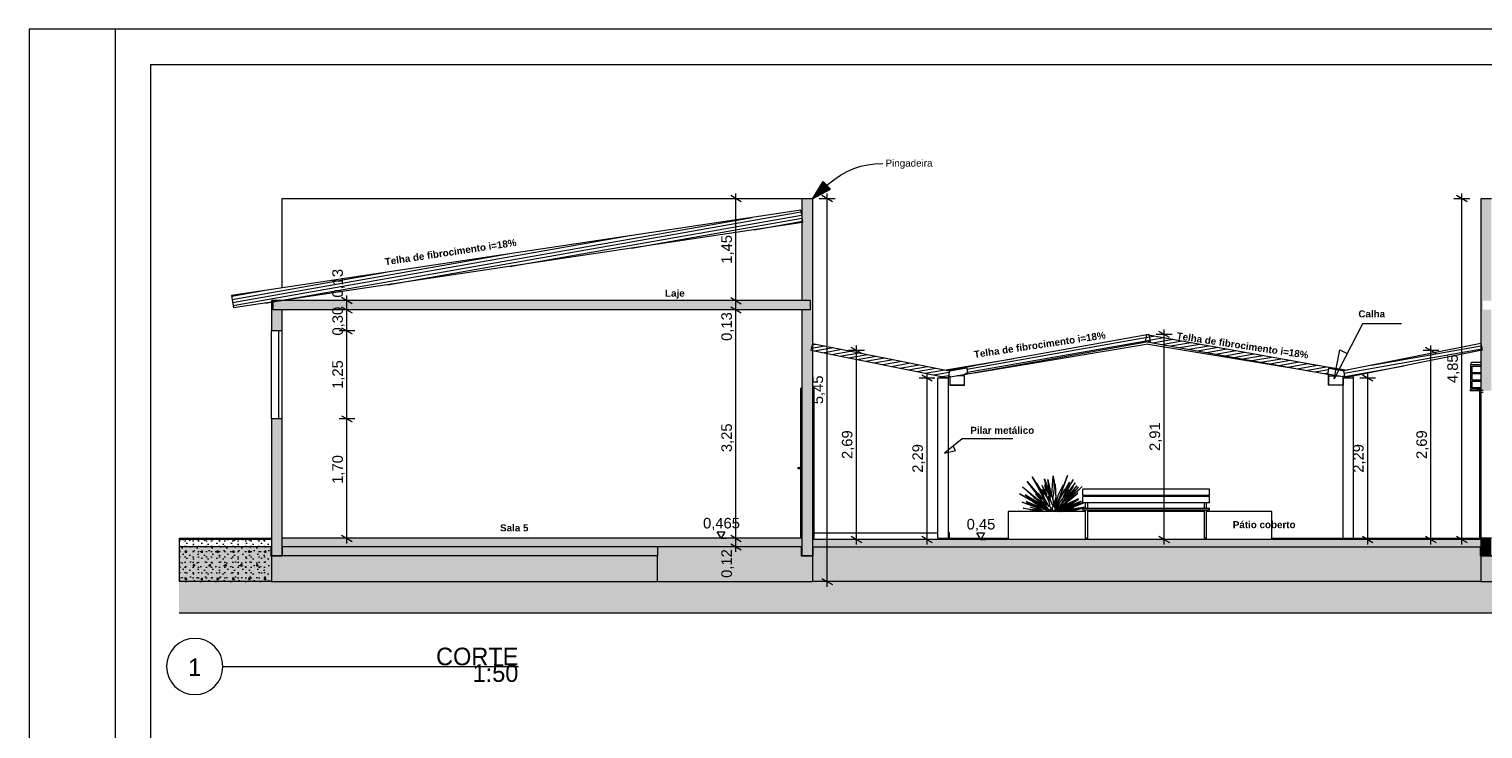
# Model space of a CAD drawing. Header units: millimetres. Extents: x 0 to 1357, y -1 to 841.
# Tile 18 of 43: x 0 to 413, y 642 to 841. Entities that reach past the tile are written whole.
import ezdxf
from ezdxf.enums import TextEntityAlignment as Align
from ezdxf.xclip import XClip

# ---------------------------------------------------------------- set-up
doc = ezdxf.new("R2010")
doc.units = ezdxf.units.MM
doc.header["$MEASUREMENT"] = 0
doc.header["$XCLIPFRAME"] = 0
doc.linetypes.add('Wipeout_Contour', pattern=[1000, 0, -1000])
for name, color, linetype in [('Anotação - Geral.2D', 7, 'Continuous'), ('Cobertura.ARQ', 7, 'Continuous'), ('Cotas - Geral.2D', 7, 'Continuous'), ('Desenho 2D - Geral', 7, 'Continuous'), ('Desenho 2D - Geral.2D', 7, 'Continuous'), ('Interior - Mobiliário .ARQ', 7, 'Continuous'), ('Laje.ARQ', 7, 'Continuous'), ('Parede.ARQ', 7, 'Continuous'), ('Pilar.ARQ', 7, 'Continuous'), ('Vigas.ARQ', 7, 'Continuous')]:
    doc.layers.add(name, color=color, linetype=linetype)
doc.styles.add('GENERATED_STYLE_1', font='txt')
doc.styles.add('GENERATED_STYLE_2', font='txt')
doc.styles.add('GENERATED_STYLE_3', font='txt')
pattern_1 = [(0, (-628.354, 696.1555), (0, 7.79423), [0.4875, -4.0125]), (0, (-626.104, 700.0526), (0, 7.79423), [0.4875, -4.0125]), (60, (-628.354, 696.1555), (-6.75, 3.897114), [0.4875, -4.0125]), (60, (-623.854, 696.1555), (-6.75, 3.897114), [0.4875, -4.0125]), (120, (-627.866, 696.1555), (6.75, 3.897114), [0.4875, -4.0125]), (120, (-623.366, 696.1555), (6.75, 3.897114), [0.4875, -4.0125]), (0, (-628.3538, 696.9055), (0, 1.5), [0, -1.5, 0, -2.25]), (45, (-627.6038, 696.9055), (-1.0606602, 1.0606602), [0, -1.125, 0, -1.875])]
pattern_2 = [(10, (-628.3538, 696.1555), (-0.15628336, 0.88632695), [])]

# ---------------------------------------------------------------- blocks, each defined once
blk = doc.blocks.new('Desenho_7_7', base_point=(-628.35, 696.16))
at = {"layer": 'Anotação - Geral.2D', "linetype": 'Continuous', "lineweight": 0}
blk.add_hatch(color=7, dxfattribs=at).paths.add_polyline_path([(222.68, 792.76), (227.8, 795.46), (225.76, 797.66)])
at = {"layer": 'Parede.ARQ', "linetype": 'Continuous', "lineweight": 0}
for points in [[(222.68, 792.76), (219.68, 792.76), (219.68, 763.76), (222.08, 763.76), (222.08, 761.16), (219.68, 761.16), (219.68, 691.16), (222.68, 691.16)], [(412.7, 792.76), (412.7, 738.16), (415.7, 738.16), (415.7, 761.16), (413.32, 761.16), (413.32, 763.76), (415.7, 763.76), (415.7, 792.76)], [(68.88, 763.76), (68.88, 755.16), (71.88, 755.16), (71.88, 761.16), (69.28, 761.16), (69.28, 763.76)], [(68.88, 691.16), (71.88, 691.16), (71.88, 730.16), (68.88, 730.16)]]:
    blk.add_hatch(color=36, dxfattribs=at).paths.add_polyline_path(points)
at = {"layer": 'Anotação - Geral.2D', "color": 7, "linetype": 'Continuous', "lineweight": 0}
for p, q in [((222.68, 792.76), (225.76, 797.66)), ((222.68, 792.76), (227.8, 795.46)), ((225.76, 797.66), (227.8, 795.46))]:
    blk.add_line(p, q, dxfattribs=at)
at = {"layer": 'Anotação - Geral.2D', "color": 8, "linetype": 'Continuous', "lineweight": 0, "flags": 128}
blk.add_lwpolyline([(226.78, 796.56), (228.77, 798.14), (230.7, 799.46), (232.6, 800.53), (234.49, 801.37), (236.42, 802), (238.4, 802.43), (240.48, 802.68), (242.68, 802.76)], dxfattribs=at)
at = {"layer": 'Cotas - Geral.2D', "color": 7, "linetype": 'Continuous', "lineweight": 0}
for p, q in [((202.46, 791.89), (199.46, 793.62)), ((200.96, 792.76), (200.96, 794.22)), ((228.37, 791.89), (225.37, 793.62)), ((226.87, 792.76), (226.87, 794.22)), ((408.83, 791.89), (405.83, 793.62)), ((407.33, 792.76), (407.33, 794.22)), ((203.21, 792.76), (198.71, 792.76)), ((229.12, 792.76), (224.62, 792.76)), ((409.58, 792.76), (405.08, 792.76)), ((92.61, 755.16), (88.11, 755.16)), ((88.86, 756.02), (91.86, 754.29)), ((90.36, 730.16), (90.36, 755.16)), ((92.61, 730.16), (88.11, 730.16)), ((88.86, 731.02), (91.86, 729.29))]:
    blk.add_line(p, q, dxfattribs=at)
at = {"layer": 'Desenho 2D - Geral', "color": 9, "linetype": 'Continuous', "lineweight": 0}
for p, q in [((42.65, 674.95), (68.63, 674.95)), ((68.63, 674.95), (598.48, 674.95))]:
    blk.add_line(p, q, dxfattribs=at)
at = {"layer": 'Desenho 2D - Geral.2D', "color": 7, "linetype": 'Continuous', "lineweight": 0}
for p, q in [((390.12, 757.19), (379.05, 757.19)), ((265.28, 724.44), (260.23, 720.37)), ((279.63, 724.44), (265.28, 724.44)), ((260.23, 720.37), (263.33, 721.16)), ((263.33, 721.16), (262.75, 722.41))]:
    blk.add_line(p, q, dxfattribs=at)
at = {"layer": 'Interior - Mobiliário .ARQ', "color": 8, "linetype": 'Continuous', "lineweight": 0}
for p, q in [((261.8, 739.72), (265.96, 739.72)), ((373.58, 739.72), (369.42, 739.72)), ((410.18, 738.56), (409.63, 738.18)), ((409.63, 738.18), (409.63, 738.16)), ((409.63, 738.16), (412.32, 738.16)), ((409.89, 738.76), (409.88, 738.84)), ((409.96, 738.64), (409.89, 738.76)), ((410.09, 738.57), (409.96, 738.64)), ((410.16, 738.56), (410.09, 738.57)), ((410.17, 738.56), (410.16, 738.56)), ((410.17, 738.56), (410.17, 738.56)), ((410.21, 738.56), (410.17, 738.56)), ((412.32, 738.56), (410.21, 738.56)), ((412.7, 738.96), (410.28, 738.96)), ((411.93, 738.18), (411.38, 738.56)), ((412.32, 738.22), (411.83, 738.56)), ((412.32, 738.18), (411.93, 738.18)), ((286.69, 708.5), (283.73, 712.28)), ((283.73, 712.28), (287.76, 707.64)), ((288.33, 707.94), (285.21, 713.67)), ((285.21, 713.67), (288.28, 708.62)), ((288.1, 709.19), (286.52, 711.88)), ((286.52, 711.88), (287.52, 709.87)), ((289.34, 708.32), (287.97, 711.17)), ((287.97, 711.17), (288.85, 708.56)), ((289.3, 710.02), (288.71, 713.1)), ((288.71, 713.1), (290.33, 708.05)), ((289.47, 707.67), (288.74, 711.37)), ((288.74, 711.37), (290.31, 707.61)), ((290.19, 708.47), (289.65, 712.93)), ((289.65, 712.93), (290.49, 708.92)), ((290.73, 708.56), (291.13, 713.93)), ((291.08, 707.24), (291.67, 711.66)), ((291.13, 713.93), (291.49, 710.32)), ((291.35, 712.27), (291.32, 712.02)), ((291.52, 710.53), (291.35, 712.27)), ((291.44, 712.79), (291.36, 712.19)), ((291.58, 711), (291.44, 712.79)), ((291.67, 711.66), (291.85, 707.51)), ((293.99, 711.41), (292.49, 708.36)), ((292.93, 707.15), (295.76, 712.1)), ((295.2, 714.06), (293.29, 708.81)), ((293.31, 708.76), (295.2, 714.06)), ((293.65, 707.12), (296.82, 712.88)), ((295.76, 712.1), (293.65, 707.21)), ((293.75, 710.08), (293.99, 711.41)), ((296.8, 710.91), (293.98, 706.64)), ((296.82, 712.88), (294.16, 708.4)), ((297.87, 711.04), (294.96, 707.68)), ((295.07, 708.65), (296.8, 710.91)), ((295.1, 707.62), (297.87, 711.04)), ((297.4, 711.94), (295.72, 709.8)), ((296.61, 710.66), (297.4, 711.94)), ((286.56, 705.85), (281.52, 708.84)), ((281.52, 708.84), (286.7, 705.86)), ((286.68, 706.87), (282.38, 710.83)), ((282.38, 710.83), (287.05, 707.04)), ((286.17, 706.61), (283.22, 708.49)), ((283.22, 708.49), (286.04, 706.53)), ((285.39, 706.62), (283.67, 707.71)), ((283.67, 707.71), (287.47, 705.56)), ((287.7, 705.37), (285.34, 707.3)), ((285.34, 707.3), (288.31, 705.5)), ((287.7, 707.07), (286.09, 708.74)), ((286.09, 708.74), (287.56, 707.08)), ((288.58, 705.81), (286.11, 709.33)), ((286.11, 709.33), (289.46, 705.89)), ((286.45, 708.8), (286.12, 709.14)), ((286.12, 709.14), (287.29, 707.5)), ((288.28, 705.57), (286.68, 706.87)), ((287.9, 707.49), (286.8, 708.98)), ((286.8, 708.98), (288.26, 707.15)), ((288.63, 705.19), (286.92, 707.07)), ((286.92, 707.07), (289.26, 705.3)), ((287.05, 707.04), (287.5, 706.63)), ((287.93, 708.67), (287.51, 709.24)), ((287.51, 709.24), (288.85, 706.52)), ((287.56, 707.08), (288.07, 706.54)), ((287.65, 706.99), (288.06, 706.41)), ((288.64, 707.49), (287.84, 710.02)), ((287.84, 710.02), (289.47, 707.67)), ((288.26, 707.15), (288.35, 707.04)), ((289.99, 705.24), (288.33, 707.94)), ((290.03, 705.2), (288.64, 707.49)), ((289.32, 708.44), (288.73, 710.13)), ((288.73, 710.13), (289.26, 708.73)), ((289.47, 707.67), (290.09, 706.11)), ((290.27, 704.97), (289.78, 708.12)), ((289.78, 708.12), (291.11, 705.2)), ((290.28, 707.02), (290.38, 709.21)), ((290.38, 709.21), (291.18, 706.94)), ((290.78, 708.08), (290.73, 708.56)), ((291.18, 706.94), (291.21, 705.54)), ((291.57, 706.52), (291.9, 707.68)), ((291.63, 704.03), (292.93, 707.15)), ((291.8, 708.77), (291.84, 708.98)), ((291.84, 708.98), (291.87, 707.56)), ((291.9, 707.68), (291.95, 704.91)), ((292.17, 707), (291.92, 706.49)), ((292.49, 708.36), (291.93, 705.98)), ((293.29, 708.81), (291.95, 705.06)), ((291.95, 705.03), (293.31, 708.76)), ((294.96, 707.68), (292.26, 704.37)), ((295.9, 707.61), (292.31, 704.16)), ((292.38, 704.21), (295.71, 707.33)), ((293.05, 707.35), (294.43, 710.18)), ((293.25, 706.59), (295.73, 709.82)), ((293.25, 707.76), (293.39, 708.1)), ((293.65, 707.21), (293.37, 706.74)), ((293.39, 708.1), (293.72, 709.92)), ((293.62, 707.07), (293.65, 707.12)), ((293.78, 706.23), (296.84, 709.15)), ((294.43, 710.18), (293.85, 708.77)), ((293.85, 704.42), (298.35, 707.27)), ((295.73, 709.82), (293.98, 706.73)), ((294.16, 706.92), (294.88, 707.85)), ((294.27, 707.94), (294.17, 707.78)), ((295.51, 709.52), (294.27, 707.94)), ((298.35, 707.27), (294.42, 705.18)), ((294.44, 706.86), (295.1, 707.62)), ((296.84, 709.15), (294.57, 706.34)), ((294.69, 706.48), (295.1, 706.88)), ((294.76, 706.12), (298.17, 709.04)), ((298.17, 709.04), (294.84, 706.23)), ((298.33, 710.71), (294.85, 707.34)), ((294.88, 707.85), (296.26, 710.09)), ((295.1, 706.88), (298.33, 710.71)), ((296.54, 707.9), (295.33, 706.97)), ((295.46, 706.75), (296.54, 707.9)), ((295.71, 707.33), (299.37, 710.85)), ((299.37, 710.85), (295.9, 707.61)), ((298.26, 707.41), (295.91, 706.22)), ((297.35, 706.74), (298.26, 707.41)), ((299.55, 708.35), (299.55, 710.16)), ((335.55, 710.16), (299.55, 710.16)), ((299.55, 708.29), (299.55, 708.35)), ((335.55, 708.35), (299.55, 708.35)), ((300.35, 708.29), (299.55, 708.29)), ((299.55, 706.28), (299.55, 708.09)), ((335.55, 708.09), (299.55, 708.09)), ((300.35, 708.09), (300.35, 708.29)), ((300.95, 708.29), (300.35, 708.29)), ((300.95, 708.09), (300.95, 708.29)), ((334.15, 708.29), (300.95, 708.29)), ((334.15, 708.09), (334.15, 708.29)), ((334.75, 708.29), (334.15, 708.29)), ((334.75, 708.09), (334.75, 708.29)), ((335.55, 708.29), (334.75, 708.29)), ((335.55, 708.35), (335.55, 710.16)), ((335.55, 708.29), (335.55, 708.35)), ((335.55, 706.28), (335.55, 708.09)), ((286.62, 704.83), (282.33, 706.45)), ((282.33, 706.45), (287.16, 704.71)), ((286.84, 703.76), (282.64, 704.69)), ((282.64, 704.69), (286.84, 704.13)), ((287.54, 704.62), (283.59, 706.65)), ((283.59, 706.65), (288.76, 704.56)), ((286.18, 705.32), (283.6, 706.36)), ((283.6, 706.36), (287.27, 704.76)), ((286.96, 703.76), (284.5, 704.38)), ((284.5, 704.38), (287.67, 704.02)), ((287.51, 704.09), (284.66, 705.01)), ((284.66, 705.01), (287.59, 704.28)), ((285.46, 706.5), (287.35, 705.35)), ((286.68, 704.36), (285.71, 704.59)), ((285.71, 704.59), (287.16, 704.16)), ((286.04, 706.53), (287.16, 705.81)), ((287.72, 703.76), (286.22, 704.14)), ((286.22, 704.14), (288.46, 703.82)), ((288.52, 703.78), (286.53, 704.85)), ((286.53, 704.85), (289.27, 704.23)), ((289.24, 704.32), (286.56, 705.85)), ((286.7, 705.86), (289.17, 704.4)), ((286.84, 704.13), (287.02, 704.09)), ((288.42, 704.7), (287.06, 705.56)), ((287.16, 704.71), (287.18, 704.7)), ((287.16, 704.16), (288.09, 703.93)), ((287.35, 705.35), (287.79, 705.1)), ((288.31, 703.89), (287.51, 704.09)), ((287.67, 704.02), (288.42, 703.84)), ((289.14, 704.47), (287.7, 705.37)), ((287.98, 703.94), (288.23, 703.91)), ((288.06, 706.41), (288.41, 706.05)), ((288.31, 705.5), (288.45, 705.39)), ((289.72, 704.46), (288.51, 706.65)), ((288.51, 706.65), (290.64, 704.6)), ((288.64, 703.76), (288.52, 703.78)), ((289.15, 704.46), (288.62, 705.19)), ((288.62, 705.19), (289.56, 704.76)), ((288.76, 704.56), (289.27, 704.28)), ((289.68, 703.76), (289.12, 704.47)), ((289.12, 704.47), (290.47, 704.04)), ((289.27, 704.23), (289.34, 704.19)), ((289.46, 705.89), (289.73, 705.48)), ((290.07, 704.17), (289.72, 704.46)), ((290.45, 703.76), (290.5, 704.53)), ((290.5, 704.53), (291.33, 703.96)), ((290.64, 704.6), (290.75, 704.35)), ((290.89, 704.26), (291.33, 705.99)), ((290.98, 704.85), (291.19, 705.46)), ((291.01, 704.71), (290.98, 704.85)), ((291.33, 703.96), (291.31, 703.76)), ((291.32, 703.76), (292.32, 704.66)), ((291.33, 705.99), (291.73, 704.28)), ((291.35, 705.9), (291.56, 706.54)), ((291.56, 706.54), (291.88, 705.16)), ((291.73, 704.28), (291.63, 704.03)), ((291.88, 705.16), (291.68, 704.51)), ((291.95, 704.91), (291.72, 704.33)), ((291.93, 704.31), (293.25, 706.59)), ((292.13, 703.8), (292.07, 703.76)), ((292.32, 704.66), (292.13, 703.8)), ((292.2, 704.09), (293.99, 705.18)), ((292.24, 703.76), (292.98, 704.21)), ((292.25, 704.36), (293.78, 706.23)), ((293.98, 706.64), (292.27, 704.45)), ((293.98, 706.73), (292.28, 704.5)), ((294.57, 706.34), (292.3, 704.16)), ((293.85, 704.42), (292.49, 703.76)), ((296.07, 705.46), (292.51, 703.76)), ((292.66, 703.76), (295.68, 705.05)), ((294.84, 706.23), (292.74, 704.42)), ((292.82, 704.47), (294.76, 706.12)), ((292.98, 704.21), (294.27, 704.77)), ((293.99, 705.18), (293.04, 704.24)), ((294.1, 704.97), (293.19, 704.39)), ((293.24, 703.76), (294.15, 704.03)), ((293.27, 703.76), (294.67, 704.17)), ((293.31, 704.51), (293.75, 704.8)), ((294.03, 704.98), (293.5, 704.7)), ((295.4, 704.24), (293.55, 703.76)), ((295.01, 704.12), (293.59, 703.76)), ((293.72, 704.33), (293.85, 704.42)), ((293.75, 704.8), (295.79, 706.1)), ((293.81, 706.28), (293.91, 706.56)), ((296.64, 704.41), (293.83, 703.76)), ((294.27, 704.77), (293.85, 704.42)), ((293.86, 705.05), (293.88, 705.07)), ((293.86, 705.05), (293.86, 705.05)), ((293.98, 703.97), (293.91, 703.96)), ((293.97, 705.17), (295.29, 706.57)), ((295.91, 706.22), (294, 704.96)), ((294.06, 705), (295.1, 705.96)), ((295.79, 706.1), (294.1, 704.97)), ((294.11, 703.76), (296.13, 704.18)), ((294.15, 704.03), (298.18, 705.75)), ((295.1, 705.96), (294.24, 705.46)), ((294.42, 704.1), (294.79, 704.3)), ((294.85, 705.52), (294.47, 705.38)), ((298.18, 705.75), (294.62, 704.6)), ((294.87, 706.62), (294.66, 706.46)), ((294.67, 704.17), (296.87, 704.72)), ((294.84, 704.08), (294.74, 704.07)), ((294.91, 704.35), (296.56, 704.9)), ((294.95, 704.92), (295.57, 705.51)), ((295.91, 704.24), (295.01, 704.12)), ((296.87, 704.72), (295.4, 704.24)), ((296.53, 705.29), (295.64, 704.93)), ((295.66, 703.76), (299.2, 704.67)), ((295.68, 705.05), (299.14, 706.75)), ((299.14, 706.75), (296.07, 705.46)), ((298.61, 706.2), (296.13, 705.27)), ((296.13, 704.18), (298.23, 704.71)), ((299.55, 706.3), (296.53, 705.29)), ((296.56, 704.9), (299.88, 706.22)), ((298.23, 704.71), (296.64, 704.41)), ((299.2, 704.67), (296.87, 704.37)), ((296.88, 705.4), (298.61, 706.2)), ((300.16, 705.01), (297.79, 704.6)), ((298.39, 704.56), (300.16, 705.01)), ((299.55, 706.22), (299.55, 706.28)), ((335.55, 706.28), (299.55, 706.28)), ((300.35, 706.22), (299.55, 706.22)), ((299.55, 704.76), (335.55, 704.76)), ((299.55, 704.26), (299.55, 704.76)), ((299.55, 704.26), (335.55, 704.26)), ((300.35, 704.76), (300.35, 706.22)), ((300.95, 706.22), (300.35, 706.22)), ((300.95, 704.76), (300.95, 706.22)), ((334.15, 706.22), (300.95, 706.22)), ((334.15, 704.76), (334.15, 706.22)), ((334.75, 706.22), (334.15, 706.22)), ((334.75, 704.76), (334.75, 706.22)), ((335.55, 706.22), (334.75, 706.22)), ((335.55, 706.22), (335.55, 706.28)), ((335.55, 704.26), (335.55, 704.76))]:
    blk.add_line(p, q, dxfattribs=at)
at = {"layer": 'Interior - Mobiliário .ARQ', "color": 7, "linetype": 'Continuous', "lineweight": 0}
for p, q in [((265.88, 739.76), (261.88, 739.76)), ((373.5, 739.76), (369.5, 739.76))]:
    blk.add_line(p, q, dxfattribs=at)
at = {"layer": 'Laje.ARQ', "color": 8, "linetype": 'Continuous', "lineweight": 0}
blk.add_line((178.68, 683.86), (178.68, 691.16), dxfattribs=at)
at = {"layer": 'Parede.ARQ', "color": 8, "linetype": 'Continuous', "lineweight": 0}
for p, q in [((219.68, 792.76), (71.88, 792.76)), ((68.88, 730.16), (68.88, 755.16)), ((219.3, 738.9), (219.68, 738.9)), ((223.06, 738.9), (222.68, 738.9)), ((218.58, 716.26), (218.6, 716.26)), ((218.58, 716.26), (218.58, 716.06)), ((218.58, 716.06), (218.6, 716.06)), ((218.6, 716.26), (218.65, 716.26)), ((218.6, 716.06), (218.65, 716.06)), ((218.65, 716.26), (218.74, 716.26)), ((218.65, 716.06), (218.74, 716.06)), ((218.74, 716.26), (218.84, 716.26)), ((218.74, 716.06), (218.84, 716.06)), ((218.84, 716.26), (219.3, 716.26)), ((218.84, 716.06), (219.3, 716.06)), ((300.35, 703.76), (278.33, 703.76)), ((334.15, 703.76), (300.95, 703.76)), ((353.33, 703.76), (334.75, 703.76)), ((175.68, 691.16), (71.88, 691.16)), ((178.68, 691.16), (175.68, 691.16))]:
    blk.add_line(p, q, dxfattribs=at)
at = {"layer": 'Parede.ARQ', "color": 7, "linetype": 'Continuous', "lineweight": 0}
for p, q in [((222.68, 792.76), (219.68, 792.76)), ((415.7, 792.76), (412.7, 792.76)), ((70.88, 755.16), (68.88, 755.16)), ((71.88, 755.16), (70.88, 755.16)), ((412.32, 738.9), (412.32, 737.9)), ((412.7, 738.9), (412.32, 738.9)), ((412.7, 737.9), (412.32, 737.9)), ((413.4, 738.16), (412.7, 738.16)), ((412.7, 737.9), (412.7, 737.66)), ((413.4, 737.66), (412.7, 737.66)), ((70.88, 730.16), (68.88, 730.16)), ((71.88, 730.16), (70.88, 730.16))]:
    blk.add_line(p, q, dxfattribs=at)
at = {"layer": 'Parede.ARQ', "color": 7, "linetype": 'Continuous', "lineweight": 0, "flags": 128}
for points in [[(70.88, 755.16), (70.88, 754.16), (70.88, 731.16), (70.88, 730.16)], [(71.88, 755.16), (71.88, 754.16), (71.88, 731.16), (71.88, 730.16)]]:
    blk.add_lwpolyline(points, dxfattribs=at)
at = {"layer": 'Anotação - Geral.2D', "color": 7, "linetype": 'Continuous', "lineweight": 0, "char_height": 2}
for s, insert, attachment_point, style in [('\\A1;{\\pql;\\fArial|b0|i0|c0|p38;Pingadeira}', (243.48, 802.58), 4, 'GENERATED_STYLE_1'), ('\\A1;{\\pqc;\\fArial|b1|i0|c0|p38;Calha}', (381.7, 760.99), 2, 'GENERATED_STYLE_2'), ('\\A1;{\\pqc;\\fArial|b1|i0|c0|p38;Pilar metálico}', (276.66, 727.87), 2, 'GENERATED_STYLE_2'), ('\\A1;{\\pqc;\\fArial|b1|i0|c0|p38;Pátio coberto}', (351.12, 701.04), 2, 'GENERATED_STYLE_2')]:
    blk.add_mtext(s, dxfattribs=dict(at, insert=insert, attachment_point=attachment_point, style=style))
at = {"layer": 'Cotas - Geral.2D', "color": 7, "linetype": 'Continuous', "lineweight": 0, "char_height": 3, "width": 7.9817, "attachment_point": 7, "rotation": 90, "style": 'GENERATED_STYLE_1'}
for s, insert in [('\\A1;{\\pql;\\fArial|b0|i0|c0|p38;1,25}', (89.76, 738.66)), ('\\A1;{\\pql;\\fArial|b0|i0|c0|p38;3,25}', (200.36, 720.67)), ('\\A1;{\\pql;\\fArial|b0|i0|c0|p38;2,91}', (322.08, 721)), ('\\A1;{\\pql;\\fArial|b0|i0|c0|p38;2,69}', (234.62, 718.71)), ('\\A1;{\\pql;\\fArial|b0|i0|c0|p38;2,69}', (397.93, 718.71)), ('\\A1;{\\pql;\\fArial|b0|i0|c0|p38;1,70}', (89.76, 711.66)), ('\\A1;{\\pql;\\fArial|b0|i0|c0|p38;2,29}', (254.67, 714.8)), ('\\A1;{\\pql;\\fArial|b0|i0|c0|p38;2,29}', (379.95, 714.8))]:
    blk.add_mtext(s, dxfattribs=dict(at, insert=insert))
at = {"color": 254, "linetype": 'Wipeout_Contour', "lineweight": 0, "ltscale": 3215.829248}
blk.add_wipeout([(266.89, 742.83), (318.7, 752.16), (318.34, 754.13), (266.53, 744.8)], dxfattribs=at).dxf.layer = 'Cobertura.ARQ'
at = {"layer": 'Cobertura.ARQ', "linetype": 'Continuous', "lineweight": 0}
h = blk.add_hatch(dxfattribs=at)
h.set_pattern_fill('Madeira_0007', color=252, style=0, pattern_type=2)
h.set_pattern_definition(pattern_2)
h.paths.add_polyline_path([(266.89, 742.83), (318.7, 752.16), (318.34, 754.13), (266.53, 744.8)])
at = {"layer": 'Cobertura.ARQ', "color": 7, "linetype": 'Continuous', "lineweight": 0}
blk.add_line((266.53, 744.8), (266.89, 742.83), dxfattribs=at)
at = {"layer": 'Interior - Mobiliário .ARQ', "color": 8, "linetype": 'Continuous', "lineweight": 0}
for p, q in [((265.88, 742.36), (263.85, 742.36)), ((265.96, 742.8), (266.8, 743.28)), ((265.96, 742.4), (265.96, 742.8)), ((265.96, 739.72), (265.96, 742.4))]:
    blk.add_line(p, q, dxfattribs=at)
at = {"layer": 'Interior - Mobiliário .ARQ', "color": 7, "linetype": 'Continuous', "lineweight": 0}
blk.add_line((265.88, 742.36), (265.88, 739.76), dxfattribs=at)
at = {"layer": 'Anotação - Geral.2D', "color": 7, "linetype": 'Continuous', "lineweight": 0, "insert": (287.17, 752.2), "char_height": 2, "attachment_point": 2, "rotation": 8.4656, "style": 'GENERATED_STYLE_2'}
blk.add_mtext('\\A1;{\\pqc;\\fArial|b1|i0|c0|p38;Telha de fibrocimento i=18%}', dxfattribs=at)
at = {"color": 254, "linetype": 'Wipeout_Contour', "lineweight": 0, "ltscale": 3140.766379}
blk.add_wipeout([(222.28, 749.63), (261.28, 741.83), (261.68, 743.8), (222.68, 751.6)], dxfattribs=at).dxf.layer = 'Cobertura.ARQ'
at = {"color": 254, "linetype": 'Wipeout_Contour', "lineweight": 0, "ltscale": 3376.576623}
blk.add_wipeout([(374.09, 741.83), (413.09, 749.63), (412.7, 751.6), (373.7, 743.8)], dxfattribs=at).dxf.layer = 'Cobertura.ARQ'
at = {"color": 254, "linetype": 'Wipeout_Contour', "lineweight": 0, "ltscale": 3119.434293}
blk.add_wipeout([(69.28, 761.16), (222.08, 761.16), (222.08, 763.76), (69.28, 763.76)], dxfattribs=at).dxf.layer = 'Laje.ARQ'
at = {"color": 254, "linetype": 'Wipeout_Contour', "lineweight": 0, "ltscale": 2768.914659}
blk.add_wipeout([(68.88, 683.86), (68.88, 695.86), (42.66, 695.86), (42.66, 683.86)], dxfattribs=at).dxf.layer = 'Laje.ARQ'
at = {"color": 254, "linetype": 'Wipeout_Contour', "lineweight": 0, "ltscale": 2854.982087}
blk.add_wipeout([(71.88, 693.76), (219.68, 693.76), (219.68, 696.16), (71.88, 696.16)], dxfattribs=at).dxf.layer = 'Laje.ARQ'
at = {"color": 254, "linetype": 'Wipeout_Contour', "lineweight": 0, "ltscale": 3057.482997}
blk.add_wipeout([(222.68, 683.86), (412.7, 683.86), (412.7, 695.86), (222.68, 695.86)], dxfattribs=at).dxf.layer = 'Laje.ARQ'
at = {"layer": 'Cobertura.ARQ', "linetype": 'Continuous', "lineweight": 0}
h = blk.add_hatch(dxfattribs=at)
h.set_pattern_fill('Madeira_0007', color=252, style=0, pattern_type=2)
h.set_pattern_definition(pattern_2)
h.paths.add_polyline_path([(222.28, 749.63), (261.28, 741.83), (261.68, 743.8), (222.68, 751.6)])
h = blk.add_hatch(dxfattribs=at)
h.set_pattern_fill('Madeira_0007', color=252, style=0, pattern_type=2)
h.set_pattern_definition(pattern_2)
h.paths.add_polyline_path([(374.09, 741.83), (413.09, 749.63), (412.7, 751.6), (373.7, 743.8)])
at = {"layer": 'Laje.ARQ', "linetype": 'Continuous', "lineweight": 0}
h = blk.add_hatch(dxfattribs=at)
h.set_pattern_fill('Concreto_Celular_0007', color=83, style=0, pattern_type=2)
h.set_pattern_definition(pattern_1)
h.paths.add_polyline_path([(69.28, 761.16), (222.08, 761.16), (222.08, 763.76), (69.28, 763.76)])
h = blk.add_hatch(dxfattribs=at)
h.set_pattern_fill('Concreto_Celular_0007', color=83, style=0, pattern_type=2)
h.set_pattern_definition(pattern_1)
h.paths.add_polyline_path([(68.88, 683.86), (68.88, 695.86), (42.66, 695.86), (42.66, 683.86)])
h = blk.add_hatch(dxfattribs=at)
h.set_pattern_fill('Concreto_Celular_0007', color=83, style=0, pattern_type=2)
h.set_pattern_definition(pattern_1)
h.paths.add_polyline_path([(71.88, 693.76), (219.68, 693.76), (219.68, 696.16), (71.88, 696.16)])
h = blk.add_hatch(dxfattribs=at)
h.set_pattern_fill('Concreto_Celular_0007', color=83, style=0, pattern_type=2)
h.set_pattern_definition(pattern_1)
h.paths.add_polyline_path([(222.68, 683.86), (412.7, 683.86), (412.7, 695.86), (222.68, 695.86)])
at = {"layer": 'Parede.ARQ', "linetype": 'Continuous', "lineweight": 0}
blk.add_hatch(color=36, dxfattribs=at).paths.add_polyline_path([(412.7, 691.16), (415.7, 691.16), (415.7, 696.16), (412.7, 696.16)])
at = {"layer": 'Cobertura.ARQ', "color": 7, "linetype": 'Continuous', "lineweight": 0}
for p, q in [((222.68, 751.6), (222.28, 749.63)), ((222.28, 749.63), (261.28, 741.83)), ((222.68, 751.6), (261.68, 743.8)), ((412.7, 751.6), (373.7, 743.8)), ((413.09, 749.63), (374.09, 741.83)), ((412.7, 751.6), (413.09, 749.63)), ((261.68, 743.8), (261.28, 741.83)), ((373.7, 743.8), (374.09, 741.83))]:
    blk.add_line(p, q, dxfattribs=at)
at = {"layer": 'Cobertura.ARQ', "color": 8, "linetype": 'Continuous', "lineweight": 0}
for p, q in [((261.68, 696.17), (278.33, 696.17)), ((353.33, 696.17), (373.56, 696.17)), ((376.56, 696.17), (412.32, 696.17))]:
    blk.add_line(p, q, dxfattribs=at)
at = {"layer": 'Cotas - Geral.2D', "color": 7, "linetype": 'Continuous', "lineweight": 0}
for p, q in [((226.87, 683.86), (226.87, 792.76)), ((407.33, 695.86), (407.33, 792.76)), ((237.47, 749.56), (232.97, 749.56)), ((236.72, 748.69), (233.72, 750.42)), ((235.22, 749.56), (235.22, 751.02)), ((235.22, 695.86), (235.22, 749.56)), ((400.78, 749.56), (396.28, 749.56)), ((400.03, 748.69), (397.03, 750.42)), ((398.53, 749.56), (398.53, 751.02)), ((398.53, 695.86), (398.53, 749.56)), ((257.52, 741.73), (253.02, 741.73)), ((256.77, 740.86), (253.77, 742.59)), ((255.27, 741.73), (255.27, 743.2)), ((255.27, 695.86), (255.27, 741.73)), ((382.8, 741.73), (378.3, 741.73)), ((382.05, 740.86), (379.05, 742.59)), ((380.55, 741.73), (380.55, 743.2)), ((380.55, 695.86), (380.55, 741.73)), ((90.36, 696.16), (90.36, 730.16)), ((92.61, 696.16), (88.11, 696.16)), ((88.86, 697.02), (91.86, 695.29)), ((90.36, 694.69), (90.36, 696.16)), ((196.73, 696.16), (195.32, 696.16)), ((196.73, 696.16), (195.64, 698.03)), ((195.64, 698.03), (197.81, 698.03)), ((197.81, 698.03), (196.73, 696.16)), ((196.73, 696.16), (198.13, 696.16)), ((203.21, 696.16), (198.71, 696.16)), ((199.46, 697.02), (202.46, 695.29)), ((199.46, 694.62), (202.46, 692.89)), ((200.96, 693.76), (200.96, 696.16)), ((237.47, 695.86), (232.97, 695.86)), ((233.72, 696.72), (236.72, 694.99)), ((235.22, 694.39), (235.22, 695.86)), ((257.52, 695.86), (253.02, 695.86)), ((253.77, 696.72), (256.77, 694.99)), ((255.27, 694.39), (255.27, 695.86)), ((270.53, 695.86), (269.12, 695.86)), ((270.53, 695.86), (269.44, 697.73)), ((269.44, 697.73), (271.61, 697.73)), ((271.61, 697.73), (270.53, 695.86)), ((270.53, 695.86), (271.93, 695.86)), ((324.93, 695.86), (320.43, 695.86)), ((321.18, 696.72), (324.18, 694.99)), ((322.68, 694.39), (322.68, 695.86)), ((382.8, 695.86), (378.3, 695.86)), ((379.05, 696.72), (382.05, 694.99)), ((380.55, 694.39), (380.55, 695.86)), ((400.78, 695.86), (396.28, 695.86)), ((397.03, 696.72), (400.03, 694.99)), ((398.53, 694.39), (398.53, 695.86)), ((409.58, 695.86), (405.08, 695.86)), ((405.83, 696.72), (408.83, 694.99)), ((407.33, 694.39), (407.33, 695.86)), ((203.21, 693.76), (198.71, 693.76)), ((200.96, 692.29), (200.96, 693.76)), ((229.12, 683.86), (224.62, 683.86)), ((225.37, 684.72), (228.37, 682.99)), ((226.87, 682.39), (226.87, 683.86))]:
    blk.add_line(p, q, dxfattribs=at)
at = {"layer": 'Desenho 2D - Geral', "color": 9, "linetype": 'Continuous', "lineweight": 0}
for p, q in [((68.83, 691.06), (68.83, 693.71)), ((71.94, 691.06), (68.83, 691.06)), ((219.61, 693.7), (71.94, 693.7)), ((71.94, 693.7), (71.94, 691.06)), ((219.61, 691.06), (219.61, 693.7)), ((222.78, 691.06), (219.61, 691.06)), ((412.6, 693.65), (222.78, 693.65)), ((222.78, 693.65), (222.78, 691.06)), ((412.6, 691.06), (412.6, 693.65)), ((415.85, 691.06), (412.6, 691.06))]:
    blk.add_line(p, q, dxfattribs=at)
at = {"layer": 'Desenho 2D - Geral.2D', "color": 7, "linetype": 'Continuous', "lineweight": 0}
blk.add_line((372.63, 749.74), (374.69, 748.68), dxfattribs=at)
at = {"layer": 'Interior - Mobiliário .ARQ', "color": 8, "linetype": 'Continuous', "lineweight": 0}
for p, q in [((409.89, 745.95), (409.88, 745.88)), ((409.88, 745.88), (409.88, 745.6)), ((409.88, 745.6), (409.92, 745.6)), ((409.88, 745.56), (409.92, 745.56)), ((409.88, 738.84), (409.88, 745.56)), ((409.96, 746.07), (409.89, 745.95)), ((409.92, 745.56), (409.92, 745.6)), ((409.92, 745.6), (410.03, 745.6)), ((409.92, 745.56), (410.03, 745.56)), ((410.09, 746.15), (409.96, 746.07)), ((410.03, 745.6), (410.18, 745.6)), ((410.03, 745.56), (410.18, 745.56)), ((410.16, 746.16), (410.09, 746.15)), ((410.17, 746.16), (410.16, 746.16)), ((410.17, 746.16), (410.17, 746.16)), ((410.21, 746.16), (410.17, 746.16)), ((410.18, 745.6), (412.7, 745.6)), ((410.18, 745.56), (412.7, 745.56)), ((412.7, 746.16), (410.21, 746.16)), ((410.28, 743.22), (410.28, 745.16)), ((410.28, 745.16), (412.7, 745.16)), ((261.8, 742.4), (261.8, 739.72)), ((373.58, 742.4), (373.58, 739.72)), ((412.7, 743.22), (410.28, 743.22)), ((410.28, 741.09), (410.28, 743.02)), ((410.28, 743.02), (412.7, 743.02)), ((412.7, 741.09), (410.28, 741.09)), ((410.28, 738.96), (410.28, 740.89)), ((410.28, 740.89), (412.7, 740.89)), ((300.35, 696.16), (300.35, 704.26)), ((300.95, 696.16), (300.95, 704.26)), ((334.15, 696.16), (334.15, 704.26)), ((334.75, 696.16), (334.75, 704.26)), ((300.95, 696.16), (300.35, 696.16)), ((334.75, 696.16), (334.15, 696.16))]:
    blk.add_line(p, q, dxfattribs=at)
at = {"layer": 'Interior - Mobiliário .ARQ', "color": 7, "linetype": 'Continuous', "lineweight": 0}
for p, q in [((261.88, 739.76), (261.88, 742.36)), ((373.5, 742.36), (373.5, 739.76))]:
    blk.add_line(p, q, dxfattribs=at)
at = {"layer": 'Laje.ARQ', "color": 7, "linetype": 'Continuous', "lineweight": 0}
for p, q in [((219.68, 696.16), (71.88, 696.16)), ((412.7, 695.86), (222.68, 695.86)), ((412.7, 695.86), (412.7, 691.16)), ((68.88, 691.16), (68.88, 683.86)), ((219.68, 693.76), (71.88, 693.76)), ((222.68, 691.16), (222.68, 683.86)), ((412.7, 691.16), (412.7, 683.86)), ((68.88, 683.86), (42.66, 683.86)), ((412.7, 683.86), (222.68, 683.86))]:
    blk.add_line(p, q, dxfattribs=at)
at = {"layer": 'Laje.ARQ', "color": 8, "linetype": 'Continuous', "lineweight": 0}
for p, q in [((42.65, 683.86), (42.66, 683.86)), ((68.88, 683.86), (178.68, 683.86)), ((178.68, 683.86), (222.68, 683.86)), ((412.7, 683.86), (420.7, 683.86))]:
    blk.add_line(p, q, dxfattribs=at)
at = {"layer": 'Parede.ARQ', "color": 7, "linetype": 'Continuous', "lineweight": 0}
for p, q in [((222.68, 792.76), (222.68, 695.86)), ((222.08, 763.76), (222.08, 761.16)), ((68.88, 730.16), (68.88, 695.86)), ((71.88, 730.16), (71.88, 696.16)), ((68.88, 695.86), (68.88, 691.16)), ((71.88, 696.16), (71.88, 693.76)), ((219.68, 696.16), (219.68, 693.76)), ((222.68, 695.86), (222.68, 691.16)), ((412.7, 696.16), (412.7, 695.86)), ((71.88, 691.16), (68.88, 691.16)), ((71.88, 693.76), (71.88, 691.16)), ((219.68, 693.76), (219.68, 691.16)), ((222.68, 691.16), (219.68, 691.16)), ((415.7, 691.16), (412.7, 691.16))]:
    blk.add_line(p, q, dxfattribs=at)
at = {"layer": 'Parede.ARQ', "color": 8, "linetype": 'Continuous', "lineweight": 0}
for p, q in [((219.3, 738.9), (219.3, 696.16)), ((223.06, 738.9), (223.06, 696.16)), ((412.32, 737.9), (412.32, 696.16)), ((412.7, 737.66), (412.7, 696.16)), ((278.33, 703.76), (278.33, 696.16)), ((353.33, 696.16), (353.33, 703.76)), ((223.06, 696.16), (222.68, 696.16)), ((223.06, 697.76), (258.39, 697.76)), ((258.68, 696.16), (258.68, 695.86)), ((261.68, 697.76), (261.39, 697.76)), ((261.68, 695.86), (261.68, 697.76)), ((278.33, 696.16), (278.33, 695.86)), ((353.33, 695.86), (353.33, 696.16)), ((412.32, 696.16), (412.7, 696.16)), ((178.68, 693.76), (178.68, 691.16))]:
    blk.add_line(p, q, dxfattribs=at)
at = {"layer": 'Parede.ARQ', "color": 7, "linetype": 'Continuous', "lineweight": 0, "flags": 128}
for points in [[(412.7, 792.76), (412.7, 738.9), (412.7, 738.16)], [(415.7, 696.16), (414.9, 696.16), (412.7, 696.16)]]:
    blk.add_lwpolyline(points, dxfattribs=at)
at = {"layer": 'Pilar.ARQ', "color": 8, "linetype": 'Continuous', "lineweight": 0}
for p, q in [((258.39, 741.76), (261.39, 741.76)), ((258.39, 696.16), (258.39, 741.76)), ((261.39, 696.16), (261.39, 741.76)), ((373.56, 741.76), (376.56, 741.76)), ((373.56, 696.16), (373.56, 741.76)), ((376.56, 696.16), (376.56, 741.76)), ((258.39, 696.16), (261.39, 696.16)), ((373.56, 696.16), (376.56, 696.16))]:
    blk.add_line(p, q, dxfattribs=at)
at = {"layer": 'Vigas.ARQ', "color": 8, "linetype": 'Continuous', "lineweight": 0}
for p, q in [((279.94, 747.21), (260.61, 744.01)), ((271.32, 745.66), (260.94, 743.94)), ((268.42, 745.14), (261.05, 743.92)), ((266.55, 744.71), (261.39, 743.85)), ((266.57, 744.61), (261.66, 743.8)), ((266.58, 744.51), (261.66, 743.69)), ((259.09, 741.76), (259.09, 742.27)), ((259.74, 741.84), (259.25, 741.76)), ((259.74, 741.76), (259.74, 742.14)), ((261.02, 741.89), (260.23, 741.76)), ((266.88, 742.86), (261.3, 741.93)), ((374.8, 741.98), (376.12, 741.76)), ((376.29, 742.27), (376.29, 741.76))]:
    blk.add_line(p, q, dxfattribs=at)
at = {"layer": 'Anotação - Geral.2D', "color": 7, "linetype": 'Continuous', "lineweight": 0, "insert": (137.93, 700.13), "char_height": 2, "attachment_point": 2, "style": 'GENERATED_STYLE_2'}
blk.add_mtext('\\A1;{\\pqc;\\fArial|b1|i0|c0|p38;Sala 5}', dxfattribs=at)
at = {"layer": 'Cotas - Geral.2D', "color": 7, "linetype": 'Continuous', "lineweight": 0, "char_height": 3, "width": 7.9817, "attachment_point": 7, "rotation": 90, "style": 'GENERATED_STYLE_1'}
for s, insert in [('\\A1;{\\pql;\\fArial|b0|i0|c0|p38;4,85}', (406.73, 740.31)), ('\\A1;{\\pql;\\fArial|b0|i0|c0|p38;5,45}', (226.27, 734.31)), ('\\A1;{\\pql;\\fArial|b0|i0|c0|p38;0,12}', (200.36, 684.91))]:
    blk.add_mtext(s, dxfattribs=dict(at, insert=insert))
at = {"layer": 'Cotas - Geral.2D', "color": 7, "linetype": 'Continuous', "lineweight": 0, "char_height": 3, "attachment_point": 7, "style": 'GENERATED_STYLE_1'}
for s, insert, width in [('\\A1;{\\pql;\\fArial|b0|i0|c0|p38;0,465}', (191.6, 698.41), 10.2583), ('\\A1;{\\pql;\\fArial|b0|i0|c0|p38;0,45}', (266.53, 698.11), 7.9817)]:
    blk.add_mtext(s, dxfattribs=dict(at, insert=insert, width=width))
at = {"color": 254, "linetype": 'Wipeout_Contour', "lineweight": 0, "ltscale": 3295.585106}
blk.add_wipeout([(369.14, 742.83), (369.5, 744.8), (317.69, 754.13), (317.33, 752.16)], dxfattribs=at).dxf.layer = 'Cobertura.ARQ'
at = {"layer": 'Cobertura.ARQ', "linetype": 'Continuous', "lineweight": 0}
h = blk.add_hatch(dxfattribs=at)
h.set_pattern_fill('Madeira_0007', color=252, style=0, pattern_type=2)
h.set_pattern_definition(pattern_2)
h.paths.add_polyline_path([(369.14, 742.83), (369.5, 744.8), (317.69, 754.13), (317.33, 752.16)])
at = {"layer": 'Cobertura.ARQ', "color": 7, "linetype": 'Continuous', "lineweight": 0}
for p, q in [((318.34, 754.13), (266.53, 744.8)), ((317.69, 754.13), (317.33, 752.16)), ((317.69, 754.13), (369.5, 744.8)), ((318.34, 754.13), (318.7, 752.16)), ((318.7, 752.16), (266.89, 742.83)), ((317.33, 752.16), (369.14, 742.83)), ((369.5, 744.8), (369.14, 742.83))]:
    blk.add_line(p, q, dxfattribs=at)
at = {"layer": 'Cotas - Geral.2D', "color": 7, "linetype": 'Continuous', "lineweight": 0}
for p, q in [((324.93, 754.13), (320.43, 754.13)), ((324.18, 753.26), (321.18, 754.99)), ((322.68, 754.13), (322.68, 755.59)), ((322.68, 695.86), (322.68, 754.13))]:
    blk.add_line(p, q, dxfattribs=at)
at = {"layer": 'Desenho 2D - Geral.2D', "color": 7, "linetype": 'Continuous', "lineweight": 0}
for p, q in [((379.05, 757.19), (371, 741.47)), ((371, 741.47), (372.63, 749.74))]:
    blk.add_line(p, q, dxfattribs=at)
at = {"layer": 'Interior - Mobiliário .ARQ', "color": 8, "linetype": 'Continuous', "lineweight": 0}
for p, q in [((369.42, 742.8), (369.16, 742.94)), ((369.42, 742.4), (369.42, 742.8)), ((369.42, 739.72), (369.42, 742.4)), ((369.5, 742.36), (372.51, 742.36))]:
    blk.add_line(p, q, dxfattribs=at)
at = {"layer": 'Interior - Mobiliário .ARQ', "color": 7, "linetype": 'Continuous', "lineweight": 0}
blk.add_line((369.5, 739.76), (369.5, 742.36), dxfattribs=at)
at = {"layer": 'Vigas.ARQ', "color": 8, "linetype": 'Continuous', "lineweight": 0}
for p, q in [((318.18, 751.37), (268.76, 743.17)), ((318.18, 751.37), (363.45, 743.86)), ((363.79, 745.83), (374.77, 744.01)), ((369.46, 744.56), (373.88, 743.83)), ((369.47, 744.66), (374.16, 743.89)), ((369.49, 744.76), (374.43, 743.94)), ((369.16, 742.91), (374.04, 742.1))]:
    blk.add_line(p, q, dxfattribs=at)
at = {"layer": 'Anotação - Geral.2D', "color": 7, "linetype": 'Continuous', "lineweight": 0, "insert": (345.13, 752), "char_height": 2, "attachment_point": 2, "rotation": 351.5344, "style": 'GENERATED_STYLE_2'}
blk.add_mtext('\\A1;{\\pqc;\\fArial|b1|i0|c0|p38;Telha de fibrocimento i=18%}', dxfattribs=at)
at = {"color": 254, "linetype": 'Wipeout_Contour', "lineweight": 0, "ltscale": 3166.873924}
blk.add_wipeout([(58.1, 761.69), (219.9, 785.96), (219.36, 789.52), (57.56, 765.25)], dxfattribs=at).dxf.layer = 'Cobertura.ARQ'
at = {"color": 254, "linetype": 'Wipeout_Contour', "lineweight": 0, "ltscale": 2769.883401}
blk.add_wipeout([(42.68, 696.16), (42.65, 696.16), (42.65, 686.16), (42.68, 686.16)], dxfattribs=at).dxf.layer = 'Laje.ARQ'
at = {"layer": 'Cobertura.ARQ', "linetype": 'Continuous', "lineweight": 0}
h = blk.add_hatch(dxfattribs=at)
h.set_pattern_fill('Madeira_0007', color=252, style=0, pattern_type=2)
h.set_pattern_definition(pattern_2)
h.paths.add_polyline_path([(58.1, 761.69), (219.9, 785.96), (219.36, 789.52), (57.56, 765.25)])
at = {"layer": 'Desenho 2D - Geral', "linetype": 'Continuous', "lineweight": 0}
h = blk.add_hatch(dxfattribs=at)
h.set_pattern_fill('Terra_0007', color=52, style=0, pattern_type=2)
h.set_pattern_definition([(45, (-628.354, 696.1555), (-2.757716, 2.757716), []), (45, (-629.273, 697.075), (-5.515433, 5.515433), []), (45, (-630.192, 697.994), (-5.515433, 5.515433), []), (135, (-631.1115, 698.9132), (0.9192388, 0.9192388), [3.9, -3.9])])
h.paths.add_polyline_path([(42.65, 674.95), (68.63, 674.95), (598.48, 674.95), (598.48, 693.56), (567.95, 693.56), (567.95, 690.89), (564.47, 690.89), (564.47, 693.62), (415.85, 693.62), (415.85, 691.06), (412.6, 691.06), (412.6, 693.65), (222.78, 693.65), (222.78, 691.06), (219.61, 691.06), (219.61, 693.7), (71.94, 693.7), (71.94, 691.06), (68.83, 691.06), (68.83, 693.71), (42.65, 693.71)])
at = {"layer": 'Laje.ARQ', "linetype": 'Continuous', "lineweight": 0}
h = blk.add_hatch(dxfattribs=at)
h.set_pattern_fill('Concreto_Celular_0007', color=83, style=0, pattern_type=2)
h.set_pattern_definition(pattern_1)
h.paths.add_polyline_path([(42.68, 696.16), (42.65, 696.16), (42.65, 686.16), (42.68, 686.16)])
at = {"layer": 'Cobertura.ARQ', "color": 7, "linetype": 'Continuous', "lineweight": 0}
for p, q in [((219.36, 789.52), (57.56, 765.25)), ((219.36, 789.52), (219.9, 785.96)), ((219.9, 785.96), (58.1, 761.69)), ((57.56, 765.25), (58.1, 761.69))]:
    blk.add_line(p, q, dxfattribs=at)
at = {"layer": 'Cotas - Geral.2D', "color": 7, "linetype": 'Continuous', "lineweight": 0}
for p, q in [((200.96, 763.76), (200.96, 792.76)), ((91.86, 762.89), (88.86, 764.62)), ((90.36, 763.76), (90.36, 765.22)), ((199.46, 764.62), (202.46, 762.89)), ((92.61, 763.76), (88.11, 763.76)), ((92.61, 761.16), (88.11, 761.16)), ((88.86, 762.02), (91.86, 760.29)), ((90.36, 761.16), (90.36, 763.76)), ((90.36, 755.16), (90.36, 761.16)), ((203.21, 763.76), (198.71, 763.76)), ((203.21, 761.16), (198.71, 761.16)), ((199.46, 762.02), (202.46, 760.29)), ((200.96, 761.16), (200.96, 763.76)), ((200.96, 696.16), (200.96, 761.16))]:
    blk.add_line(p, q, dxfattribs=at)
at = {"layer": 'Desenho 2D - Geral', "color": 9, "linetype": 'Continuous', "lineweight": 0}
blk.add_line((68.83, 693.71), (42.65, 693.71), dxfattribs=at)
at = {"layer": 'Laje.ARQ', "color": 7, "linetype": 'Continuous', "lineweight": 0}
for p, q in [((69.28, 763.76), (69.28, 761.16)), ((219.68, 763.76), (69.28, 763.76)), ((71.88, 761.16), (69.28, 761.16)), ((219.68, 761.16), (71.88, 761.16)), ((222.08, 763.76), (219.68, 763.76)), ((222.08, 761.16), (219.68, 761.16)), ((42.68, 696.16), (42.65, 696.16)), ((42.66, 695.86), (42.66, 683.86)), ((68.88, 695.86), (42.66, 695.86)), ((42.68, 696.16), (42.68, 686.16)), ((42.68, 686.16), (42.65, 686.16))]:
    blk.add_line(p, q, dxfattribs=at)
at = {"layer": 'Laje.ARQ', "color": 8, "linetype": 'Continuous', "lineweight": 0}
blk.add_line((42.68, 696.16), (68.88, 696.16), dxfattribs=at)
at = {"layer": 'Parede.ARQ', "color": 8, "linetype": 'Continuous', "lineweight": 0}
blk.add_line((71.88, 792.76), (71.88, 767.4), dxfattribs=at)
at = {"layer": 'Parede.ARQ', "color": 7, "linetype": 'Continuous', "lineweight": 0}
for p, q in [((219.68, 792.76), (219.68, 763.76)), ((68.88, 763.76), (68.88, 755.16)), ((69.28, 763.76), (68.88, 763.76)), ((71.88, 761.16), (71.88, 755.16)), ((219.68, 761.16), (219.68, 696.16))]:
    blk.add_line(p, q, dxfattribs=at)
at = {"layer": 'Anotação - Geral.2D', "color": 7, "linetype": 'Continuous', "lineweight": 0, "insert": (119.68, 778.56), "char_height": 2, "attachment_point": 2, "rotation": 8.4656, "style": 'GENERATED_STYLE_2'}
blk.add_mtext('\\A1;{\\pqc;\\fArial|b1|i0|c0|p38;Telha de fibrocimento i=18%}', dxfattribs=at)
at = {"layer": 'Anotação - Geral.2D', "color": 7, "linetype": 'Continuous', "lineweight": 0, "insert": (183.6, 766.88), "char_height": 2, "attachment_point": 2, "style": 'GENERATED_STYLE_2'}
blk.add_mtext('\\A1;{\\pqc;\\fArial|b1|i0|c0|p38;Laje}', dxfattribs=at)
at = {"layer": 'Cotas - Geral.2D', "color": 7, "linetype": 'Continuous', "lineweight": 0, "char_height": 3, "width": 7.9817, "attachment_point": 7, "rotation": 90, "style": 'GENERATED_STYLE_1'}
for s, insert in [('\\A1;{\\pql;\\fArial|b0|i0|c0|p38;1,45}', (200.36, 774.26)), ('\\A1;{\\pql;\\fArial|b0|i0|c0|p38;0,13}', (89.76, 764.62)), ('\\A1;{\\pql;\\fArial|b0|i0|c0|p38;0,30}', (89.76, 753.83)), ('\\A1;{\\pql;\\fArial|b0|i0|c0|p38;0,13}', (200.36, 752.31))]:
    blk.add_mtext(s, dxfattribs=dict(at, insert=insert))
blk = doc.blocks.new('Título Desenho Linear 21[7]', base_point=(39.1, 747.7))
at = {"color": 7, "linetype": 'Continuous', "lineweight": 0}
blk.add_line((55.1, 659.7), (139.1, 659.7), dxfattribs=at)
for start, end in [(0, 180), (180, 0)]:
    blk.add_arc((47.1, 659.7), 8, start, end, dxfattribs=at)
at = {"color": 7, "lineweight": 0, "style": 'GENERATED_STYLE_3'}
blk.add_attdef('DUMMY_186', text='', height=5, dxfattribs=at).set_placement((47.1, 659.48), align=Align.MIDDLE_CENTER)
blk.add_attdef('AC_DrawingName', text='', height=5, dxfattribs=at).set_placement((139.1, 665.05), align=Align.TOP_RIGHT)
blk.add_attdef('AC_DrawingScale', text='', height=5, dxfattribs=at).set_placement((139.1, 653.82), align=Align.BOTTOM_RIGHT)

msp = doc.modelspace()

# ---------------------------------------------------------------- linework, layer by layer
at = {"layer": 'Desenho 2D - Geral.2D', "color": 7, "linetype": 'Continuous', "lineweight": 0}
for p, q in [((1189, 841), (0, 841)), ((0, 841), (0, 0)), ((24.51, 841), (24.51, 0)), ((34.51, 830.89), (1179, 831)), ((34.51, 830.89), (34.51, 9.89))]:
    msp.add_line(p, q, dxfattribs=at)

# ---------------------------------------------------------------- block references
at = {"color": 7, "linetype": 'Continuous', "lineweight": 0}
ref = msp.add_blockref('Desenho_7_7', (-628.35, 696.16), dxfattribs=at)
XClip(ref).set_block_clipping_path([(42.6457290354, 674.9469991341), (598.482766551, 819.0378035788)])
msp.add_blockref('Título Desenho Linear 21[7]', (39.1, 747.7), dxfattribs=at).add_auto_attribs({'AC_DrawingName': 'CORTE', 'AC_DrawingScale': '1:50', 'DUMMY_186': '1'})

doc.saveas('drawing.dxf')
